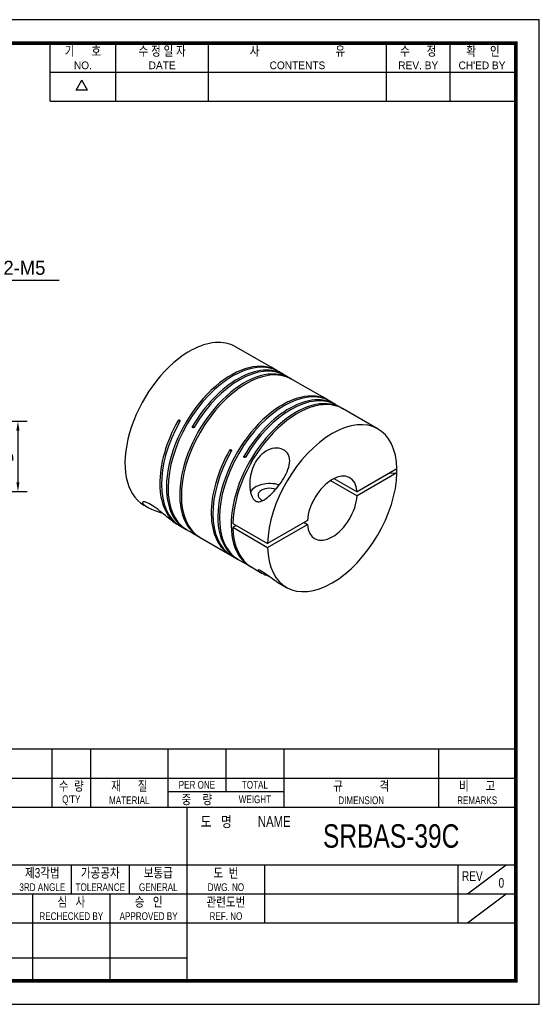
# Model space of a CAD drawing. Header units: millimetres. Extents: x 0 to 297, y 0 to 210.
# Tile 2 of 2: x 186 to 297, y 0 to 210. Entities that reach past the tile are written whole.
import ezdxf
from ezdxf.enums import TextEntityAlignment as Align

# ---------------------------------------------------------------- set-up
doc = ezdxf.new("R2010")
doc.units = ezdxf.units.MM
doc.header["$LTSCALE"] = 5
doc.layers.get('0').update_dxf_attribs({"linetype": 'CONTINUOUS'})
doc.layers.get('Defpoints').update_dxf_attribs({"linetype": 'CONTINUOUS'})
for name, color, linetype in [('BM', 2, 'CONTINUOUS'), ('D', 7, 'CONTINUOUS'), ('DIM', 7, 'CONTINUOUS')]:
    doc.layers.add(name, color=color, linetype=linetype)
doc.styles.get("Standard").update_dxf_attribs({"font": 'Gulim.ttf', "width": 0.8, "height": 3})
doc.dimstyles.new('LIM', dxfattribs={"dimtxt": 2, "dimasz": 2, "dimexe": 2, "dimexo": 1, "dimgap": 1, "dimtad": 1, "dimdec": 3, "dimzin": 9, "dimdsep": 46, "dimtxsty": 'Standard', "dimcen": 3, "dimclrd": 1, "dimclre": 1, "dimadec": 0, "dimazin": 0, "dimtfac": 1, "dimtdec": 3, "dimtmove": 0, "dimatfit": 3, "dimfxl": 0, "dimtolj": 1, "dimtzin": 0, "dimarcsym": 0})

# ---------------------------------------------------------------- blocks, each defined once
blk = doc.blocks.new('*D13')
at = {"layer": 'Defpoints', "color": 0}
for p in [(175.87, 124.35), (175.87, 109.35), (185.87, 109.35)]:
    blk.add_point(p, dxfattribs=at)
at = {"layer": 'DIM', "color": 1, "lineweight": -2}
for p, q in [((176.87, 124.35), (187.87, 124.35)), ((185.87, 122.35), (185.87, 111.35)), ((176.87, 109.35), (187.87, 109.35))]:
    blk.add_line(p, q, dxfattribs=at)
at = {"layer": 'DIM', "color": 1}
for points in [[(185.53, 122.35), (186.2, 122.35), (185.87, 124.35)], [(185.53, 111.35), (186.2, 111.35), (185.87, 109.35)]]:
    blk.add_solid(points, dxfattribs=at)
at = {"layer": 'DIM', "color": 0, "insert": (183.37, 116.85), "char_height": 3, "attachment_point": 5, "rotation": 90}
blk.add_mtext('\\A1;D', dxfattribs=at)

msp = doc.modelspace()

# ---------------------------------------------------------------- linework, layer by layer
for p, q in [((192.7139, 192.6407), (192.7139, 205)), ((206.7211, 192.6407), (206.7211, 205)), ((226.4959, 192.6407), (226.4959, 205)), ((264.3976, 192.6407), (264.3976, 205)), ((277.9928, 192.6407), (277.9928, 205)), ((192.7139, 198.8204), (291.588, 198.8204)), ((198.2565, 194.9765), (199.4924, 197.1172)), ((200.7283, 194.9765), (199.4924, 197.1172)), ((200.7283, 194.9765), (198.2565, 194.9765)), ((192.7139, 192.6407), (291.588, 192.6407)), ((292, 54.437), (147.8086, 54.437)), ((193.1259, 54.437), (193.1259, 42.0778)), ((201.3654, 54.437), (201.3654, 42.0778)), ((217.8444, 54.437), (217.8444, 42.0778)), ((230.2037, 54.437), (230.2037, 45.3736)), ((242.563, 54.437), (242.563, 42.0778)), ((275.521, 54.437), (275.521, 42.0778)), ((147.8086, 48.2574), (292, 48.2574)), ((217.8444, 45.3736), (242.563, 45.3736)), ((147.8086, 42.0778), (292, 42.0778)), ((221.9642, 5), (221.9642, 42.0778)), ((147.8086, 29.7185), (292, 29.7185)), ((197.2457, 29.7185), (197.2457, 23.5389)), ((209.6049, 29.7185), (209.6049, 23.5389)), ((238.4432, 29.7185), (238.4432, 17.3593)), ((279.6407, 29.7185), (279.6407, 17.3593)), ((281.7006, 23.5389), (289.9401, 29.7185)), ((147.8086, 23.5389), (221.9642, 23.5389)), ((189.0061, 23.5389), (189.0061, 5)), ((205.4852, 23.5389), (205.4852, 5)), ((221.9642, 23.5389), (292, 23.5389)), ((281.7006, 17.3593), (289.9401, 23.5389)), ((147.8086, 17.3593), (292, 17.3593)), ((147.8086, 9.8798), (221.9642, 9.8798))]:
    msp.add_line(p, q)
msp.add_lwpolyline([(297, 210), (0, 210), (0, 0), (297, 0)], close=True)
msp.add_lwpolyline([(292, 205, 0.8, 0.8, 0), (5, 205, 0.8, 0.8, 0), (5, 5, 0.8, 0.8, 0), (292, 5, 0.8, 0.8, 0)], format="xyseb", close=True)
at = {"layer": 'BM', "linetype": 'Continuous'}
for p, q in [((222.1194, 139.0787), (222.1155, 139.081)), ((222.8226, 139.4849), (222.8226, 139.4893)), ((222.8265, 139.487), (222.8226, 139.4893)), ((239.8204, 135.8675), (232.219, 140.2562)), ((241.0578, 135.1531), (239.8204, 135.8675)), ((242.4721, 134.3366), (241.4114, 134.949)), ((244.063, 133.418), (242.8256, 134.1325)), ((243.7495, 133.5719), (243.7605, 133.5909)), ((250.7806, 129.5397), (244.063, 133.418)), ((252.018, 128.8252), (250.7806, 129.5397)), ((253.4322, 128.0087), (252.3715, 128.6211)), ((255.0232, 127.0902), (253.7858, 127.8046)), ((254.7097, 127.2441), (254.7206, 127.263)), ((262.6246, 122.7015), (255.0232, 127.0902)), ((220.373, 124.2902), (220.0194, 124.4943)), ((223.0979, 123.2943), (223.4514, 123.0902)), ((231.3331, 117.9623), (230.9796, 118.1664)), ((234.058, 116.9664), (234.4116, 116.7623)), ((266.6586, 114.1805), (258.1661, 109.2773)), ((252.521, 111.72), (258.1661, 108.4608)), ((253.2281, 112.1282), (258.1661, 109.2773)), ((266.6586, 113.364), (258.1661, 108.4608)), ((265.1479, 113.3083), (266.6547, 113.3663)), ((266.6586, 113.364), (266.6547, 113.3663)), ((249.0729, 107.7202), (249.0017, 107.7614)), ((212.719, 106.4812), (213.5084, 106.0254)), ((247.5831, 103.1672), (239.0905, 98.264)), ((219.4891, 102.5724), (220.1436, 102.1946)), ((220.4972, 101.9905), (221.7346, 101.276)), ((221.4336, 101.4516), (221.4446, 101.4706)), ((221.7346, 101.276), (223.1488, 100.4595)), ((231.6659, 102.5506), (239.0905, 98.264)), ((231.6659, 101.7341), (232.373, 102.1424)), ((231.6659, 101.7341), (239.0905, 97.4475)), ((239.0905, 97.4475), (247.5831, 102.3507)), ((246.876, 102.759), (247.5831, 102.3507)), ((223.1488, 100.4595), (224.3863, 99.7451)), ((224.7398, 99.541), (231.1038, 95.8667)), ((231.4573, 95.6626), (232.6948, 94.9482)), ((232.3938, 95.1238), (232.4047, 95.1428)), ((232.6948, 94.9482), (234.109, 94.1317)), ((234.109, 94.1317), (235.3464, 93.4172)), ((235.7, 93.2131), (237.5953, 92.1189)), ((241.0853, 90.1039), (243.1246, 88.9265))]:
    msp.add_line(p, q, dxfattribs=at)
for centre in [(224.2784, 105.8942), (235.2385, 99.5663)]:
    msp.add_arc(centre, 5.2753, 237.367011, 242.300781, dxfattribs=at)
for centre, major_axis, ratio, start_param, end_param in [((222.469, 123.3687), (-9.75, -16.8875), 0.57735027, 3.14159265, 3.90134698), ((222.469, 123.3687), (9.75, 16.8875), 0.57735027, 0.811042, 3.14159265), ((234.534, 116.4029), (-11.5321, 23.1735), 0.61437612, 0.01237794, 0.06366562), ((231.6614, 118.0615), (-9.75, -16.8875), 0.57735027, 3.14159265, 6.27036444), ((231.3078, 118.2656), (-9.75, -16.8875), 0.57735027, 3.12346072, 6.27036444), ((233.0756, 117.245), (-9.75, -16.8875), 0.57735027, 3.14159265, 4.69956812), ((234.4898, 116.4285), (9.75, 16.8875), 0.57735027, 0.01282086, 3.14159265), ((234.1363, 116.6326), (9.75, 16.8875), 0.57735027, 0.01282086, 3.15972459), ((232.7221, 117.4491), (-9.75, -16.8875), 0.57735027, 3.12346072, 4.69956812), ((242.6215, 111.7336), (-9.75, -16.8875), 0.57735027, 3.14159265, 6.27036444), ((242.268, 111.9377), (-9.75, -16.8875), 0.57735027, 3.12346072, 6.27036444), ((244.0358, 110.9171), (-9.75, -16.8875), 0.57735027, 3.14159265, 4.69956812), ((245.0964, 110.3047), (9.75, 16.8875), 0.57735027, 0.01282086, 3.15972459), ((245.45, 110.1006), (9.75, 16.8875), 0.57735027, 0.01282086, 2.33055065), ((243.6822, 111.1212), (-9.75, -16.8875), 0.57735027, 3.12346072, 4.69956812), ((252.8746, 105.814), (-9.75, -16.8875), 0.57735027, 2.38183833, 5.47214331), ((230.2472, 118.878), (9.75, 16.8875), 0.57735027, 1.58361719, 3.14159265), ((229.8936, 119.0821), (9.75, 16.8875), 0.57735027, 1.58361719, 3.15972459), ((241.2073, 112.5501), (9.75, 16.8875), 0.57735027, 1.58361719, 3.14159265), ((240.8538, 112.7542), (9.75, 16.8875), 0.57735027, 1.58361719, 3.15972459), ((252.8746, 105.814), (-3.75, -6.4952), 0.57735027, 2.42291064, 5.431071), ((240.8096, 112.7797), (25.8349, 1.5996), 0.61437612, 6.21951969, 6.27080736), ((252.8746, 105.814), (9.75, 16.8875), 0.57735027, 2.38183833, 5.47214331), ((239.5456, 108.6105), (4.25, 0), 0.57735027, 1.07728602, 2.87064654), ((239.5456, 108.6105), (2.5, 0), 0.57735027, 1.03256845, 4.08742621), ((252.8746, 105.814), (3.75, 6.4952), 0.57735027, 2.42291064, 5.431071), ((245.45, 110.1006), (3.75, 6.4952), 0.57735027, 4.57049193, 4.67904947), ((245.45, 110.1006), (9.75, 16.8875), 0.57735027, 2.38183833, 3.14159265)]:
    msp.add_ellipse(centre, major_axis=major_axis, ratio=ratio, start_param=start_param, end_param=end_param, dxfattribs=at)
for points, knots in [([(243.7605, 133.5909), (243.7746, 133.5831), (243.7924, 133.5732), (243.8122, 133.562), (243.8321, 133.5508), (243.8546, 133.538), (243.878, 133.5246), (243.9013, 133.5113), (243.9261, 133.497), (243.9503, 133.4831), (243.9745, 133.4691), (243.9988, 133.4551), (244.0212, 133.4422), (244.0359, 133.4337), (244.05, 133.4255), (244.063, 133.418), (244.0828, 133.4066), (244.1005, 133.3964), (244.1145, 133.3883), (244.1285, 133.3802), (244.1394, 133.3739), (244.146, 133.37), (244.1527, 133.3661), (244.1555, 133.3644), (244.154, 133.3651), (244.1526, 133.3658), (244.1469, 133.3688), (244.1375, 133.3739), (244.1313, 133.3773), (244.1233, 133.3816), (244.114, 133.3867)], [0, 0, 0, 0, 0.10746775, 0.10746775, 0.10746775, 0.21493589, 0.21493589, 0.21493589, 0.32239923, 0.32239923, 0.32239923, 0.42986465, 0.42986465, 0.42986465, 0.49999996, 0.49999996, 0.49999996, 0.60746831, 0.60746831, 0.60746831, 0.71493668, 0.71493668, 0.71493668, 0.82240431, 0.82240431, 0.82240431, 0.92986877, 0.92986877, 0.92986877, 1, 1, 1, 1]), ([(254.7206, 127.263), (254.7348, 127.2553), (254.7525, 127.2454), (254.7724, 127.2341), (254.7923, 127.2229), (254.8148, 127.2101), (254.8381, 127.1968), (254.8615, 127.1834), (254.8863, 127.1692), (254.9105, 127.1552), (254.9347, 127.1413), (254.959, 127.1273), (254.9813, 127.1143), (254.9961, 127.1058), (255.0102, 127.0977), (255.0232, 127.0902), (255.043, 127.0788), (255.0606, 127.0686), (255.0747, 127.0605), (255.0887, 127.0523), (255.0995, 127.0461), (255.1062, 127.0422), (255.1129, 127.0382), (255.1156, 127.0366), (255.1142, 127.0372), (255.1127, 127.0379), (255.1071, 127.0409), (255.0976, 127.0461), (255.0914, 127.0495), (255.0835, 127.0538), (255.0742, 127.0589)], [0, 0, 0, 0, 0.10746775, 0.10746775, 0.10746775, 0.21493589, 0.21493589, 0.21493589, 0.32239923, 0.32239923, 0.32239923, 0.42986465, 0.42986465, 0.42986465, 0.49999996, 0.49999996, 0.49999996, 0.60746831, 0.60746831, 0.60746831, 0.71493668, 0.71493668, 0.71493668, 0.82240431, 0.82240431, 0.82240431, 0.92986877, 0.92986877, 0.92986877, 1, 1, 1, 1]), ([(220.0194, 124.4943), (220.0332, 124.5186), (220.0507, 124.5413), (220.0703, 124.5604), (220.09, 124.5796), (220.1123, 124.5957), (220.1356, 124.6076), (220.1588, 124.6194), (220.1835, 124.6272), (220.2077, 124.6304), (220.2319, 124.6335), (220.2562, 124.6321), (220.2785, 124.6263), (220.2933, 124.6225), (220.3074, 124.6167), (220.3204, 124.6092), (220.3402, 124.5978), (220.3578, 124.582), (220.3719, 124.5632), (220.3859, 124.5444), (220.3967, 124.522), (220.4035, 124.498), (220.4102, 124.4739), (220.413, 124.4474), (220.4117, 124.4208), (220.4104, 124.3942), (220.405, 124.3666), (220.3958, 124.3404), (220.3898, 124.3231), (220.3821, 124.3062), (220.373, 124.2902)], [0, 0, 0, 0, 0.10746775, 0.10746775, 0.10746775, 0.21493589, 0.21493589, 0.21493589, 0.32239923, 0.32239923, 0.32239923, 0.42986465, 0.42986465, 0.42986465, 0.49999996, 0.49999996, 0.49999996, 0.60746831, 0.60746831, 0.60746831, 0.71493668, 0.71493668, 0.71493668, 0.82240431, 0.82240431, 0.82240431, 0.92986877, 0.92986877, 0.92986877, 1, 1, 1, 1]), ([(223.4514, 123.0902), (223.4372, 123.066), (223.4195, 123.0435), (223.3996, 123.0245), (223.3798, 123.0055), (223.3572, 122.9894), (223.3339, 122.9777), (223.3106, 122.9659), (223.2858, 122.9581), (223.2616, 122.955), (223.2374, 122.9518), (223.2131, 122.9532), (223.1907, 122.9591), (223.176, 122.9629), (223.1618, 122.9687), (223.1488, 122.9762), (223.129, 122.9876), (223.1114, 123.0034), (223.0974, 123.0222), (223.0833, 123.041), (223.0725, 123.0633), (223.0658, 123.0874), (223.0591, 123.1114), (223.0564, 123.1378), (223.0578, 123.1644), (223.0593, 123.1909), (223.065, 123.2184), (223.0744, 123.2445), (223.0806, 123.2616), (223.0885, 123.2784), (223.0979, 123.2943)], [0, 0, 0, 0, 0.10746775, 0.10746775, 0.10746775, 0.21493589, 0.21493589, 0.21493589, 0.32239923, 0.32239923, 0.32239923, 0.42986465, 0.42986465, 0.42986465, 0.49999996, 0.49999996, 0.49999996, 0.60746831, 0.60746831, 0.60746831, 0.71493668, 0.71493668, 0.71493668, 0.82240431, 0.82240431, 0.82240431, 0.92986877, 0.92986877, 0.92986877, 1, 1, 1, 1]), ([(230.9796, 118.1664), (230.9934, 118.1908), (231.0108, 118.2134), (231.0305, 118.2326), (231.0501, 118.2517), (231.0725, 118.2679), (231.0957, 118.2797), (231.1189, 118.2915), (231.1437, 118.2993), (231.1679, 118.3025), (231.192, 118.3057), (231.2163, 118.3043), (231.2387, 118.2985), (231.2534, 118.2946), (231.2675, 118.2888), (231.2806, 118.2813), (231.3003, 118.2699), (231.318, 118.2541), (231.332, 118.2353), (231.3461, 118.2165), (231.3569, 118.1942), (231.3636, 118.1701), (231.3704, 118.146), (231.3732, 118.1196), (231.3719, 118.0929), (231.3706, 118.0663), (231.3651, 118.0387), (231.356, 118.0125), (231.3499, 117.9953), (231.3422, 117.9783), (231.3331, 117.9623)], [0, 0, 0, 0, 0.10746775, 0.10746775, 0.10746775, 0.21493589, 0.21493589, 0.21493589, 0.32239923, 0.32239923, 0.32239923, 0.42986465, 0.42986465, 0.42986465, 0.49999996, 0.49999996, 0.49999996, 0.60746831, 0.60746831, 0.60746831, 0.71493668, 0.71493668, 0.71493668, 0.82240431, 0.82240431, 0.82240431, 0.92986877, 0.92986877, 0.92986877, 1, 1, 1, 1]), ([(236.5404, 115.711), (236.8976, 116.3129), (237.3269, 116.8549), (238.3681, 117.7859), (238.9682, 118.1557), (240.2382, 118.6052), (240.9095, 118.6814), (242.1206, 118.5004), (242.6657, 118.242), (243.4507, 117.4611), (243.687, 116.947), (243.8433, 115.7962), (243.7648, 115.1606), (243.2189, 113.2621), (242.4741, 112.0085), (240.8495, 109.7997), (239.9564, 108.8035), (238.5359, 107.6758), (238.0335, 107.3465), (237.2434, 107.1653), (236.9679, 107.1634), (236.4514, 107.3626), (236.215, 107.5697), (235.6668, 108.3533), (235.4829, 109.0373), (235.2826, 110.4036), (235.2726, 111.0931), (235.4444, 113.1531), (235.8261, 114.5071), (236.5404, 115.711)], [0, 0, 0, 0, 0.0625, 0.0625, 0.125, 0.125, 0.1875, 0.1875, 0.25, 0.25, 0.3125, 0.3125, 0.375, 0.375, 0.5, 0.5, 0.625, 0.625, 0.6875, 0.6875, 0.71875, 0.71875, 0.75, 0.75, 0.8125, 0.8125, 0.875, 0.875, 1, 1, 1, 1]), ([(234.4116, 116.7623), (234.3974, 116.7382), (234.3796, 116.7157), (234.3598, 116.6967), (234.3399, 116.6777), (234.3174, 116.6616), (234.2941, 116.6498), (234.2707, 116.6381), (234.2459, 116.6303), (234.2217, 116.6272), (234.1975, 116.624), (234.1732, 116.6254), (234.1509, 116.6312), (234.1361, 116.635), (234.122, 116.6408), (234.109, 116.6483), (234.0892, 116.6598), (234.0716, 116.6755), (234.0575, 116.6943), (234.0435, 116.7131), (234.0327, 116.7355), (234.026, 116.7595), (234.0193, 116.7836), (234.0166, 116.81), (234.018, 116.8365), (234.0195, 116.8631), (234.0251, 116.8905), (234.0346, 116.9166), (234.0408, 116.9338), (234.0487, 116.9506), (234.058, 116.9664)], [0, 0, 0, 0, 0.10746775, 0.10746775, 0.10746775, 0.21493589, 0.21493589, 0.21493589, 0.32239923, 0.32239923, 0.32239923, 0.42986465, 0.42986465, 0.42986465, 0.49999996, 0.49999996, 0.49999996, 0.60746831, 0.60746831, 0.60746831, 0.71493668, 0.71493668, 0.71493668, 0.82240431, 0.82240431, 0.82240431, 0.92986877, 0.92986877, 0.92986877, 1, 1, 1, 1]), ([(219.5008, 102.5664), (218.9197, 102.9056), (218.1892, 103.4802), (216.8168, 104.6284), (216.2848, 105.078), (215.1782, 105.9377), (214.6225, 106.3285), (213.6372, 106.9002), (213.2074, 107.0805), (212.6144, 107.2054), (212.455, 107.1538), (212.4189, 106.9188), (212.5397, 106.7377), (212.9956, 106.3368), (213.3201, 106.1226), (214.503, 105.4871), (215.5348, 105.092), (216.6987, 104.7228)], [0.26246563, 0.26246563, 0.26246563, 0.26246563, 0.375, 0.375, 0.4375, 0.4375, 0.5, 0.5, 0.5625, 0.5625, 0.625, 0.625, 0.6875, 0.6875, 0.75, 0.75, 0.872436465, 0.872436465, 0.872436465, 0.872436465]), ([(249.1075, 107.9214), (249.1131, 107.8988), (249.1153, 107.8742), (249.1139, 107.8496), (249.1123, 107.8231), (249.1065, 107.7958), (249.0968, 107.7698), (249.0905, 107.7528), (249.0824, 107.736), (249.0729, 107.7202)], [0.722438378, 0.722438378, 0.722438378, 0.722438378, 0.82237067, 0.82237067, 0.82237067, 0.929799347, 0.929799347, 0.929799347, 1, 1, 1, 1]), ([(241.0973, 90.0971), (240.7309, 90.3092), (240.2998, 90.5976), (239.5427, 91.1394), (239.2375, 91.3649), (238.6016, 91.8263), (238.2582, 92.0703), (237.6502, 92.4478), (237.4047, 92.5648), (237.1158, 92.6498), (237.0549, 92.6328), (237.0299, 92.5112), (237.2158, 92.3415), (237.8913, 91.9447), (238.4045, 91.7073), (239.1302, 91.3925), (239.2109, 91.3576), (239.2932, 91.322)], [0.02118885, 0.02118885, 0.02118885, 0.02118885, 0.125, 0.125, 0.1875, 0.1875, 0.25, 0.25, 0.3125, 0.3125, 0.375, 0.375, 0.5, 0.5, 0.625, 0.625, 0.640163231, 0.640163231, 0.640163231, 0.640163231])]:
    msp.add_open_spline(points, degree=3, knots=knots, dxfattribs=at)

# ---------------------------------------------------------------- texts
at = {"layer": 'D', "width": 0.8}
for s, height, p in [('기      호', 2.05988, (199.7175, 203.3521)), ('수 정 일 자', 2.05988, (216.6085, 203.3521)), ('사                           유', 2.059877, (245.4468, 203.3521)), ('수      정', 2.05988, (271.1952, 203.3521)), ('확     인', 2.05988, (284.9964, 203.3521)), ('수  량', 2.05988, (197.2457, 46.6095)), ('재      질', 2.05988, (209.6049, 46.6095)), ('PER ONE', 1.6479, (224.0241, 46.8155)), ('TOTAL', 1.6479, (236.3833, 46.8155)), ('규             격', 2.059877, (259.042, 46.6095)), ('비      고', 2.05988, (283.7605, 46.6095)), ("Q'TY", 1.6479, (197.2457, 43.5197)), ('MATERIAL', 1.6479, (209.6049, 43.5197)), ('중    량', 2.05988, (224.0241, 43.7257)), ('WEIGHT', 1.6479, (236.3833, 43.7257)), ('DIMENSION', 1.6479, (259.042, 43.5197)), ('REMARKS', 1.6479, (283.7605, 43.5197)), ('도   명', 2.30706, (228.1438, 38.988)), ('NAME', 2.30706, (240.5031, 38.988)), ('SRBAS-39C', 5, (265.4275, 35.8982)), ('제3각법', 2.05988, (191.066, 28.0706)), ('가공공차', 2.05988, (203.4253, 28.0706)), ('보통급', 2.05988, (215.7845, 28.0706)), ('도  번', 2.05988, (230.2037, 28.0706)), ('REV', 2.05988, (282.7306, 27.3497)), ('3RD ANGLE', 1.6479, (191.066, 24.9808)), ('TOLERANCE', 1.6479, (203.4253, 24.9808)), ('GENERAL', 1.6479, (215.7845, 24.9808)), ('DWG. NO', 1.6479, (230.2037, 24.9808)), ('0', 2.0599, (288.9102, 25.9078)), ('심   사', 2.05988, (197.2457, 21.891)), ('승   인', 2.05988, (213.7247, 21.891)), ('관련도번', 2.05988, (230.2037, 21.891)), ('REF. NO', 1.6479, (230.2037, 18.8012))]:
    msp.add_text(s, height=height, dxfattribs=at).set_placement(p, align=Align.MIDDLE)
at = {"layer": 'D'}
for s, p in [('NO.', (199.7175, 200.2623)), ('DATE', (216.6085, 200.2623)), ('CONTENTS', (245.4468, 200.2623)), ('REV. BY', (271.1952, 200.2623)), ("CH'ED BY", (284.7904, 200.2623))]:
    msp.add_text(s, height=1.6479, dxfattribs=at).set_placement(p, align=Align.MIDDLE)
at = {"layer": 'D', "width": 0.8}
for s, p in [('RECHECKED BY', (197.2457, 17.9772)), ('APPROVED BY', (213.7247, 17.9772))]:
    msp.add_text(s, height=1.647902, dxfattribs=at).set_placement(p, align=Align.CENTER)
at = {"layer": 'DIM'}
msp.add_text('2-M5', height=3, dxfattribs=at).set_placement((182.7776, 155.5863))

# ---------------------------------------------------------------- dimensions: what is measured, and where the dimension line sits
dim = msp.add_linear_dim(base=(185.8681, 109.3474), p1=(175.8681, 124.3474), p2=(175.8681, 109.3474), angle=90, text='D', dimstyle='LIM', dxfattribs=at)
dim.commit()
dim.dimension.update_dxf_attribs({"geometry": '*D13', "text_midpoint": (183.3661, 116.8474)})

# ---------------------------------------------------------------- leaders
msp.add_leader([(170.6181, 134.013), (181.206, 154.4578), (194.6314, 154.4578)], dimstyle='LIM', override={"dimgap": 1, "dimtad": 0}, dxfattribs=at)

doc.saveas('drawing.dxf')
